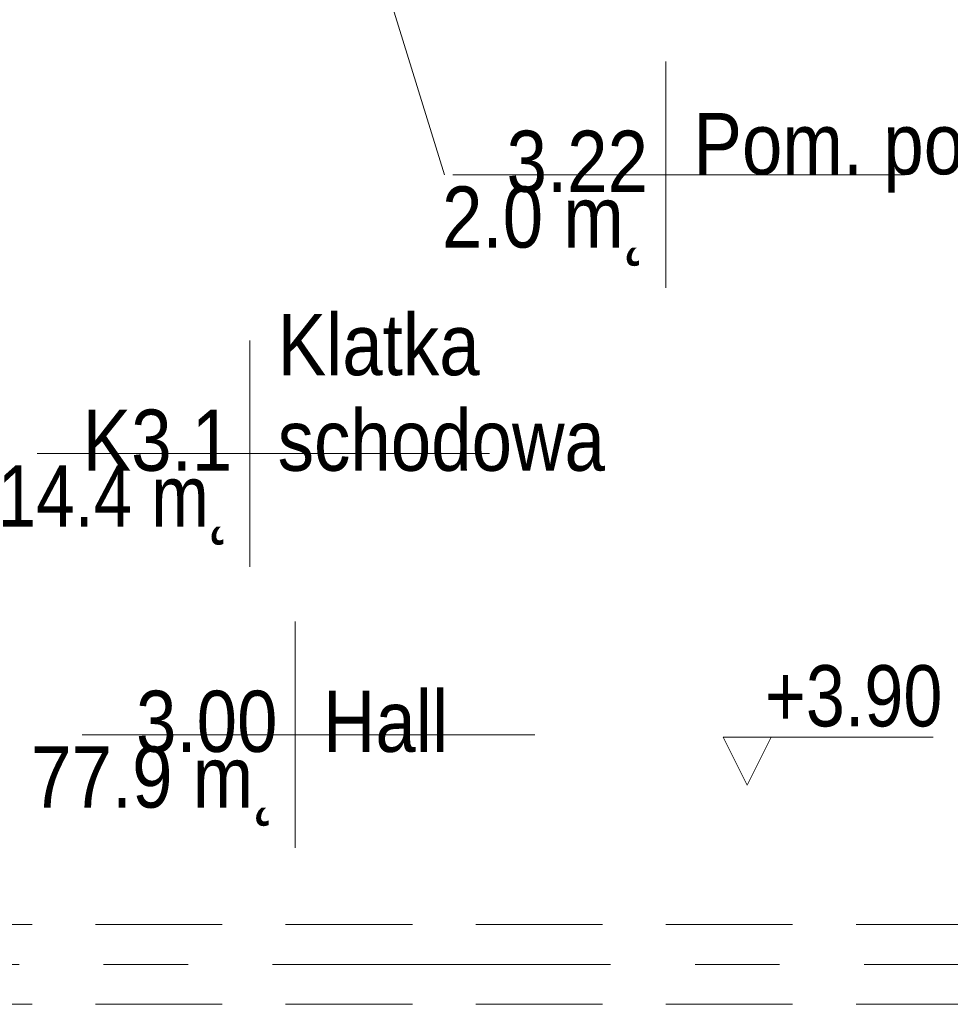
# Model space of a CAD drawing. Header units: centimetres. Extents: x -1737 to 22393, y -8842 to 3838.
# Tile 98 of 174: x -435 to -86, y 1353 to 1723. Entities that reach past the tile are written whole.
import ezdxf

# ---------------------------------------------------------------- set-up
doc = ezdxf.new("R2010")
doc.units = ezdxf.units.CM
doc.linetypes.add('Oś', pattern=[222.25, 127, -31.75, 31.75, -31.75])
doc.linetypes.add('Ukryte', pattern=[71.438, 47.625, -23.813])
for name, color, linetype, lineweight in [('A-AREA-IDEN', 2, 'Continuous', 13), ('A-DETL-HDLN', 90, 'Ukryte', 9), ('G-ANNO-DIMS', 111, 'Continuous', 13), ('S-GRID', 1, 'Continuous', 13)]:
    doc.layers.add(name, color=color, linetype=linetype, lineweight=lineweight)
doc.styles.add('Arial Narrow_4', font='ARIALN.TTF', dxfattribs={"height": 23})
doc.styles.add('Arial_7', font='arial.ttf', dxfattribs={"width": 0.85, "height": 23})

# ---------------------------------------------------------------- blocks, each defined once
blk = doc.blocks.new('Spot Elevations - Kota wyk 2-385235-3_piętro I __3_90 m_ - stan projektowany')
at = {"layer": 'G-ANNO-DIMS'}
for p, q in [((0, 0), (-0.09, 0.18)), ((-0.09, 0.18), (0.6992, 0.18)), ((0, 0), (0.09, 0.18))]:
    blk.add_line(p, q, dxfattribs=at)
blk = doc.blocks.new('METKA_POMIESZCZENIA2 - Rozbudowana - bez ramki-2396678-3_piętro I __3_90 m_ - stan projektowany')
at = {"layer": 'A-AREA-IDEN'}
for p, q in [((0, 0.425), (0, 0)), ((0.0976, 0), (-0.8, 0)), ((-0.8, 0), (0.9, 0)), ((0, 0), (0, -0.425))]:
    blk.add_line(p, q, dxfattribs=at)

msp = doc.modelspace()

# ---------------------------------------------------------------- linework, layer by layer
at = {"layer": 'A-AREA-IDEN'}
msp.add_line((-354.94, 1921.51), (-275.71, 1664.97), dxfattribs=at)
at = {"layer": 'A-DETL-HDLN'}
for p, q in [((-1192.62, 1383.33), (1167.38, 1383.33)), ((-1192.62, 1383.33), (1167.38, 1383.33)), ((-1192.62, 1353.33), (1167.38, 1353.33)), ((-1192.62, 1353.33), (1167.38, 1353.33))]:
    msp.add_line(p, q, dxfattribs=at)
at = {"layer": 'S-GRID', "linetype": 'Oś'}
msp.add_line((1342.46, 1368.33), (-1368.76, 1368.33), dxfattribs=at)

# ---------------------------------------------------------------- block references
at = {"layer": 'A-AREA-IDEN', "xscale": 99.99999999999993, "yscale": 99.99999999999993, "zscale": 99.99999999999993}
for p in [(-192.56, 1664.97), (-348.79, 1560.2), (-331.79, 1454.59)]:
    msp.add_blockref('METKA_POMIESZCZENIA2 - Rozbudowana - bez ramki-2396678-3_piętro I __3_90 m_ - stan projektowany', p, dxfattribs=at)
at = {"layer": 'G-ANNO-DIMS', "xscale": 99.99999999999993, "yscale": 99.99999999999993, "zscale": 99.99999999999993}
msp.add_blockref('Spot Elevations - Kota wyk 2-385235-3_piętro I __3_90 m_ - stan projektowany', (-161.97, 1435.63), dxfattribs=at)

# ---------------------------------------------------------------- texts
at = {"layer": 'A-AREA-IDEN', "char_height": 23, "line_spacing_factor": 0.936439, "style": 'Arial_7'}
for s, insert, width, attachment_point in [('\\pt84.99995,169.9999,255.00008,340.00003,424.99998,509.99993,595.00011,680.00006,765.00001,849.99996,934.99991,1020.00009,1105.00004,1189.99999,1274.99994,1359.99989,1445.00007,1530.00002,1614.99997,1699.99992,1785.0001,1870.00005,1955,2039.99995,2124.9999,2210.00008,2295.00003,2379.99998,2464.99993,2550.00011,2635.00006,2720.00001;Pom. porz.', (-182.13, 1658.19), 130.985, 7), ('\\pt84.99995,169.9999,255.00008,340.00003,424.99998,509.99993,595.00011,680.00006,765.00001,849.99996,934.99991,1020.00009,1105.00004,1189.99999,1274.99994,1359.99989,1445.00007,1530.00002,1614.99997,1699.99992,1785.0001,1870.00005,1955,2039.99995,2124.9999,2210.00008,2295.00003,2379.99998,2464.99993,2550.00011,2635.00006,2720.00001;3.22', (-199.21, 1658.19), 52.87, 9), ('\\pt84.99995,169.9999,255.00008,340.00003,424.99998,509.99993,595.00011,680.00006,765.00001,849.99996,934.99991,1020.00009,1105.00004,1189.99999,1274.99994,1359.99989,1445.00007,1530.00002,1614.99997,1699.99992,1785.0001,1870.00005,1955,2039.99995,2124.9999,2210.00008,2295.00003,2379.99998,2464.99993,2550.00011,2635.00006,2720.00001;2.0 m˛', (-199.21, 1660.58), 76.5, 3), ('\\pt84.99995,169.9999,255.00008,340.00003,424.99998,509.99993,595.00011,680.00006,765.00001,849.99996,934.99991,1020.00009,1105.00004,1189.99999,1274.99994,1359.99989,1445.00007,1530.00002,1614.99997,1699.99992,1785.0001,1870.00005,1955,2039.99995,2124.9999,2210.00008,2295.00003,2379.99998,2464.99993,2550.00011,2635.00006,2720.00001;Klatka\\Pschodowa', (-338.36, 1553.42), 121.975, 7), ('\\pt84.99995,169.9999,255.00008,340.00003,424.99998,509.99993,595.00011,680.00006,765.00001,849.99996,934.99991,1020.00009,1105.00004,1189.99999,1274.99994,1359.99989,1445.00007,1530.00002,1614.99997,1699.99992,1785.0001,1870.00005,1955,2039.99995,2124.9999,2210.00008,2295.00003,2379.99998,2464.99993,2550.00011,2635.00006,2720.00001;K3.1', (-355.44, 1553.42), 55.675, 9), ('\\pt84.99995,169.9999,255.00008,340.00003,424.99998,509.99993,595.00011,680.00006,765.00001,849.99996,934.99991,1020.00009,1105.00004,1189.99999,1274.99994,1359.99989,1445.00007,1530.00002,1614.99997,1699.99992,1785.0001,1870.00005,1955,2039.99995,2124.9999,2210.00008,2295.00003,2379.99998,2464.99993,2550.00011,2635.00006,2720.00001;14.4 m˛', (-355.44, 1555.81), 91.63, 3), ('\\pt84.99995,169.9999,255.00008,340.00003,424.99998,509.99993,595.00011,680.00006,765.00001,849.99996,934.99991,1020.00009,1105.00004,1189.99999,1274.99994,1359.99989,1445.00007,1530.00002,1614.99997,1699.99992,1785.0001,1870.00005,1955,2039.99995,2124.9999,2210.00008,2295.00003,2379.99998,2464.99993,2550.00011,2635.00006,2720.00001;Hall', (-321.36, 1447.81), 46.665, 7), ('\\pt84.99995,169.9999,255.00008,340.00003,424.99998,509.99993,595.00011,680.00006,765.00001,849.99996,934.99991,1020.00009,1105.00004,1189.99999,1274.99994,1359.99989,1445.00007,1530.00002,1614.99997,1699.99992,1785.0001,1870.00005,1955,2039.99995,2124.9999,2210.00008,2295.00003,2379.99998,2464.99993,2550.00011,2635.00006,2720.00001;3.00', (-338.44, 1447.81), 52.87, 9), ('\\pt84.99995,169.9999,255.00008,340.00003,424.99998,509.99993,595.00011,680.00006,765.00001,849.99996,934.99991,1020.00009,1105.00004,1189.99999,1274.99994,1359.99989,1445.00007,1530.00002,1614.99997,1699.99992,1785.0001,1870.00005,1955,2039.99995,2124.9999,2210.00008,2295.00003,2379.99998,2464.99993,2550.00011,2635.00006,2720.00001;77.9 m˛', (-338.44, 1450.2), 91.63, 3)]:
    msp.add_mtext(s, dxfattribs=dict(at, insert=insert, width=width, attachment_point=attachment_point))
at = {"layer": 'G-ANNO-DIMS', "insert": (-155.28, 1480.73), "char_height": 23, "width": 79.9367, "attachment_point": 1, "line_spacing_factor": 0.974696, "style": 'Arial Narrow_4'}
msp.add_mtext('+3.90', dxfattribs=at)

doc.saveas('drawing.dxf')
